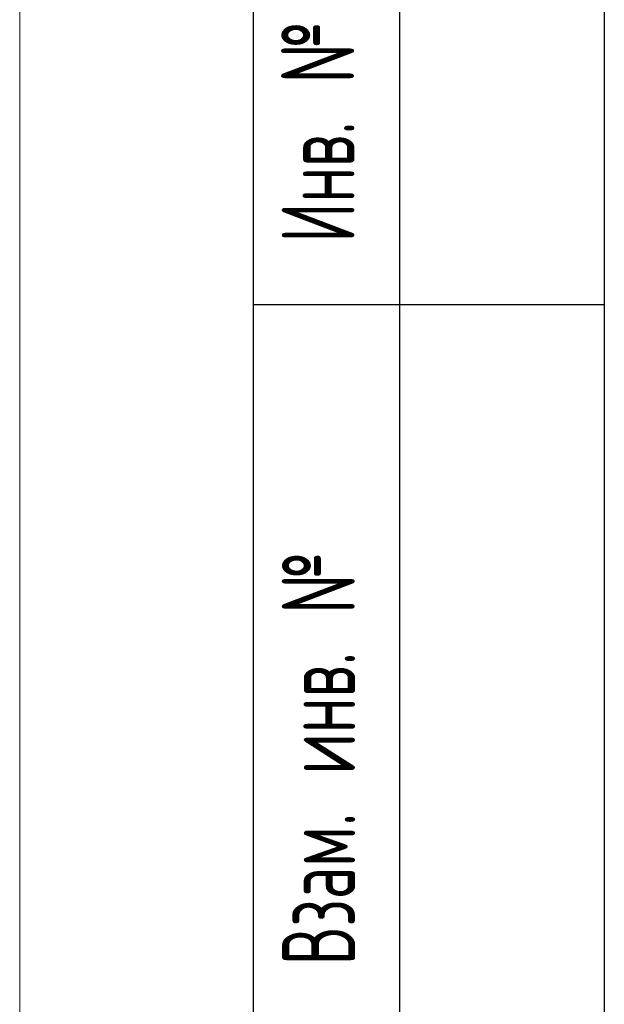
# Model space of a CAD drawing. Header units: millimetres. Extents: x 0 to 420, y 0 to 297.
# Tile 2 of 68: x 0 to 20, y 66 to 100. Entities that reach past the tile are written whole.
import ezdxf

# ---------------------------------------------------------------- set-up
doc = ezdxf.new("R2010")
doc.units = ezdxf.units.MM
doc.layers.add('ОСЕВЫЕ', color=7, linetype='Continuous')
doc.styles.add('SLDTEXTSTYLE2', font='TXT', dxfattribs={"width": 0.605, "bigfont": 'bigfont'})

msp = doc.modelspace()

# ---------------------------------------------------------------- linework, layer by layer
at = {"color": 7, "linetype": 'Continuous', "lineweight": 25}
for p, q in [((20, 292), (20, 5)), ((20, 292), (20, 5)), ((8, 5), (8, 150)), ((13, 5), (13, 150)), ((20, 90), (8, 90))]:
    msp.add_line(p, q, dxfattribs=at)
at = {"layer": 'ОСЕВЫЕ', "lineweight": 18}
msp.add_line((0, 297), (0, 0), dxfattribs=at)

# ---------------------------------------------------------------- texts
at = {"color": 7, "linetype": 'Continuous', "lineweight": 0, "char_height": 2.5, "attachment_point": 1, "rotation": 90, "style": 'SLDTEXTSTYLE2'}
for s, insert in [('Инв. № дубл.', (8.94986, 92.11997)), ('Взам. инв. №', (8.97439, 67.39957))]:
    msp.add_mtext(s, dxfattribs=dict(at, insert=insert))

doc.saveas('drawing.dxf')
